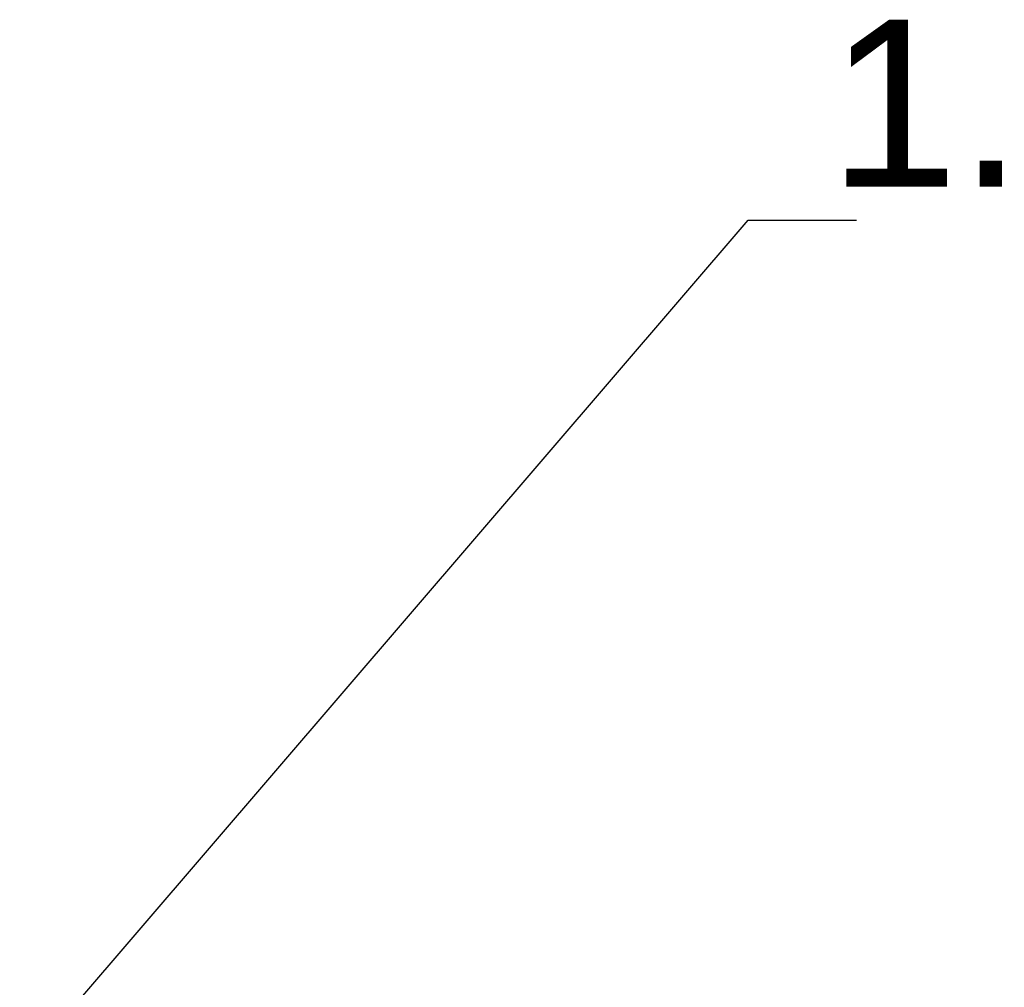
# Model space of a CAD drawing. Header units: millimetres. Extents: x 11633 to 96114, y -4650 to 25050.
# Tile 23 of 25: x 89842 to 90902, y 8183 to 9226. Entities that reach past the tile are written whole.
import ezdxf
from ezdxf import colors
from ezdxf.entities.mleader import LeaderData, LeaderLine
from ezdxf.math import Vec2, Vec3

# ---------------------------------------------------------------- set-up
doc = ezdxf.new("R2010")
doc.units = ezdxf.units.MM
doc.layers.get('0').update_dxf_attribs({"lineweight": 9})
doc.styles.get("Standard").update_dxf_attribs({"font": 'arial.ttf'})

msp = doc.modelspace()

# ---------------------------------------------------------------- leaders
at = {"color": 6, "lineweight": 15}
ml = msp.add_multileader_mtext('Standard', dxfattribs=at)
ml.set_content('1.', color=6)
ml.set_leader_properties()
ml.build(insert=Vec2(0, 0))
ml.multileader.update_dxf_attribs({"text_left_attachment_type": 6, "dogleg_length": 48, "arrow_head_size": 80})
ctx = ml.context
ctx.base_point, ctx.char_height, ctx.arrow_head_size, ctx.landing_gap_size, ctx.plane_origin = Vec3(90732.1, 9009.5), 180, 80, 0, Vec3(-88570.5, -53868)
ctx.left_attachment, ctx.text_align_type = 6, 1
notes = []
notes.append((ctx, [(0, (1, 1, 0), (90626.5, 9009.5), (1, 0), 105.6, [(0, [(89842.2, 8094.8)], 0, [])])]))
ctx.mtext.insert, ctx.mtext.width, ctx.mtext.alignment, ctx.mtext.line_spacing_style = Vec3(90817.9, 9225.5), 10.759, 2, 2
for ctx, leaders in notes:
    for number, flags, end, landing, length, lines in leaders:
        leader = LeaderData()
        leader.index, (leader.has_last_leader_line, leader.has_dogleg_vector, leader.attachment_direction) = number, flags
        leader.last_leader_point, leader.dogleg_vector, leader.dogleg_length = Vec3(end), Vec3(landing), length
        for number, points, colour, breaks in lines:
            line = LeaderLine()
            line.index, line.vertices, line.color, line.breaks = number, Vec3.list(points), colors.encode_raw_color(colour), breaks
            leader.lines.append(line)
        ctx.leaders.append(leader)

doc.saveas('drawing.dxf')
